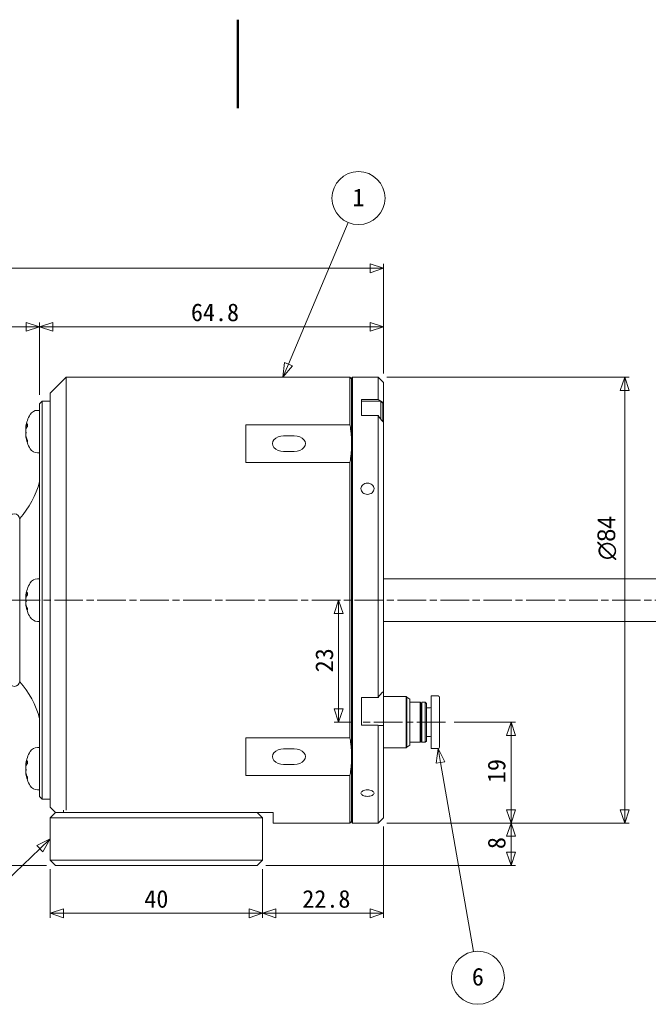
# Model space of a CAD drawing. Header units: millimetres. Extents: x 0 to 495, y 0 to 350.
# Tile 3 of 4: x 206 to 325, y 164 to 350. Entities that reach past the tile are written whole.
import ezdxf

# ---------------------------------------------------------------- set-up
doc = ezdxf.new("R2010")
doc.units = ezdxf.units.MM
doc.header["$LTSCALE"] = 1.666667
doc.linetypes.add('CHAIN', pattern=[0.3543, 0.2362, -0.0295, 0.0591, -0.0295])
doc.layers.get('0').update_dxf_attribs({"lineweight": 18})
for name, color, linetype, lineweight in [('中心線(ISO)', 7, 'CHAIN', 9), ('可見邊線(ISO)', 7, 'Continuous', 9), ('圖框_0', 7, 'Continuous', 50), ('標註(ISO)', 7, 'Continuous', 9), ('符號(ISO)', 7, 'Continuous', 9)]:
    doc.layers.add(name, color=color, linetype=linetype, lineweight=lineweight)
doc.dimstyles.new('標註', dxfattribs={"dimscale": 1.666667, "dimtxt": 2, "dimasz": 1.5, "dimexe": 0.5, "dimexo": 1, "dimgap": 0.5, "dimtad": 1, "dimdec": 3, "dimrnd": 1e-08, "dimdsep": 46, "dimtxsty": 'Standard', "dimblk": 'Filled-1', "dimcen": 0.09, "dimdle": 5, "dimclrd": 3, "dimclre": 3, "dimclrt": 3, "dimazin": 2, "dimtfac": 1, "dimtdec": 3, "dimtmove": 0, "dimatfit": 3, "dimldrblk": 'Filled-1', "dimfxl": 0, "dimtolj": 1, "dimlwd": 9, "dimlwe": 9, "dimarcsym": 0})

# ---------------------------------------------------------------- blocks, each defined once
blk = doc.blocks.new('Borders Default Border')
at = {"layer": '圖框_0', "flags": 128}
blk.add_lwpolyline([(148.5, 210), (148.5, 200)], dxfattribs=at)
blk = doc.blocks.new('Filled-1')
at = {"color": 0}
for p, q in [((0, 0), (-1, 0.333)), ((-1, 0.333), (-1, -0.333)), ((-1, 0), (0, 0)), ((-1, -0.333), (0, 0))]:
    blk.add_line(p, q, dxfattribs=at)
at = {"color": 0, "flags": 128}
blk.add_lwpolyline([(-1, -0.333), (0, 0)], dxfattribs=at)
at = {"color": 0}
blk.add_solid([(-1, -0.333), (0, 0), (-1, 0.333), (-1, -0.333)], dxfattribs=at)
blk = doc.blocks.new('*D36')
at = {"layer": 'Defpoints', "color": 0, "linetype": 'Continuous'}
for p in [(63.54, 240.64), (67.41, 240.64), (213.11, 190.64)]:
    blk.add_point(p, dxfattribs=at)
at = {"layer": '標註(ISO)', "color": 3, "linetype": 'Continuous', "lineweight": 9}
for p, q in [((65.74, 240.64), (62.71, 240.64)), ((63.54, 193.14), (63.54, 238.14)), ((211.44, 190.64), (62.71, 190.64))]:
    blk.add_line(p, q, dxfattribs=at)
at = {"layer": '標註(ISO)', "color": 3, "linetype": 'Continuous', "lineweight": 9, "xscale": 2.5, "yscale": 2.5, "zscale": 2.5}
for p, rotation in [((63.54, 240.64), 90), ((63.54, 190.64), 270)]:
    blk.add_blockref('Filled-1', p, dxfattribs=dict(at, rotation=rotation))
at = {"layer": '標註(ISO)', "color": 3, "linetype": 'Continuous', "lineweight": 9, "insert": (60.82, 214.84), "char_height": 3.333, "attachment_point": 4, "rotation": 90}
blk.add_mtext('\\A1;50', dxfattribs=at)
blk = doc.blocks.new('*D37')
at = {"layer": 'Defpoints', "color": 0, "linetype": 'Continuous'}
for p in [(274.91, 303.17), (274.91, 281.64), (85.47, 244.82)]:
    blk.add_point(p, dxfattribs=at)
at = {"layer": '標註(ISO)', "color": 3, "linetype": 'Continuous', "lineweight": 9}
for p, q in [((85.47, 246.48), (85.47, 304)), ((87.97, 303.17), (272.41, 303.17)), ((274.91, 283.31), (274.91, 304))]:
    blk.add_line(p, q, dxfattribs=at)
at = {"layer": '標註(ISO)', "color": 3, "linetype": 'Continuous', "lineweight": 9, "xscale": 2.5, "yscale": 2.5, "zscale": 2.5, "rotation": 180}
blk.add_blockref('Filled-1', (85.47, 303.17), dxfattribs=at)
at = {"layer": '標註(ISO)', "color": 3, "linetype": 'Continuous', "lineweight": 9, "xscale": 2.5, "yscale": 2.5, "zscale": 2.5}
blk.add_blockref('Filled-1', (274.91, 303.17), dxfattribs=at)
at = {"layer": '標註(ISO)', "color": 3, "linetype": 'Continuous', "lineweight": 9, "insert": (175.91, 305.88), "char_height": 3.333, "attachment_point": 4}
blk.add_mtext('\\A1;189.4', dxfattribs=at)
blk = doc.blocks.new('*D38')
at = {"layer": 'Defpoints', "color": 0, "linetype": 'Continuous'}
for p in [(274.91, 199.64), (252.11, 191.64), (252.11, 181.64)]:
    blk.add_point(p, dxfattribs=at)
at = {"layer": '標註(ISO)', "color": 3, "linetype": 'Continuous', "lineweight": 9}
for p, q in [((274.91, 197.98), (274.91, 180.81)), ((252.11, 189.98), (252.11, 180.81)), ((272.41, 181.64), (254.61, 181.64))]:
    blk.add_line(p, q, dxfattribs=at)
at = {"layer": '標註(ISO)', "color": 3, "linetype": 'Continuous', "lineweight": 9, "xscale": 2.5, "yscale": 2.5, "zscale": 2.5, "rotation": 180}
blk.add_blockref('Filled-1', (252.11, 181.64), dxfattribs=at)
at = {"layer": '標註(ISO)', "color": 3, "linetype": 'Continuous', "lineweight": 9, "xscale": 2.5, "yscale": 2.5, "zscale": 2.5}
blk.add_blockref('Filled-1', (274.91, 181.64), dxfattribs=at)
at = {"layer": '標註(ISO)', "color": 3, "linetype": 'Continuous', "lineweight": 9, "insert": (259.63, 184.33), "char_height": 3.333, "attachment_point": 4}
blk.add_mtext('\\A1;22.8', dxfattribs=at)
blk = doc.blocks.new('*D39')
at = {"layer": 'Defpoints', "color": 0, "linetype": 'Continuous'}
for p in [(212.11, 191.64), (252.11, 191.64), (212.11, 181.64)]:
    blk.add_point(p, dxfattribs=at)
at = {"layer": '標註(ISO)', "color": 3, "linetype": 'Continuous', "lineweight": 9}
for p, q in [((212.11, 189.98), (212.11, 180.81)), ((252.11, 189.98), (252.11, 180.81)), ((249.61, 181.64), (214.61, 181.64))]:
    blk.add_line(p, q, dxfattribs=at)
at = {"layer": '標註(ISO)', "color": 3, "linetype": 'Continuous', "lineweight": 9, "xscale": 2.5, "yscale": 2.5, "zscale": 2.5, "rotation": 180}
blk.add_blockref('Filled-1', (212.11, 181.64), dxfattribs=at)
at = {"layer": '標註(ISO)', "color": 3, "linetype": 'Continuous', "lineweight": 9, "xscale": 2.5, "yscale": 2.5, "zscale": 2.5}
blk.add_blockref('Filled-1', (252.11, 181.64), dxfattribs=at)
at = {"layer": '標註(ISO)', "color": 3, "linetype": 'Continuous', "lineweight": 9, "insert": (229.86, 184.33), "char_height": 3.333, "attachment_point": 4}
blk.add_mtext('\\A1;40', dxfattribs=at)
blk = doc.blocks.new('*D40')
at = {"layer": 'Defpoints', "color": 0, "linetype": 'Continuous'}
for p in [(210.11, 292.13), (274.91, 281.64), (210.11, 277.64)]:
    blk.add_point(p, dxfattribs=at)
at = {"layer": '標註(ISO)', "color": 3, "linetype": 'Continuous', "lineweight": 9}
for p, q in [((210.11, 279.31), (210.11, 292.96)), ((272.41, 292.13), (212.61, 292.13)), ((274.91, 283.31), (274.91, 292.96))]:
    blk.add_line(p, q, dxfattribs=at)
at = {"layer": '標註(ISO)', "color": 3, "linetype": 'Continuous', "lineweight": 9, "xscale": 2.5, "yscale": 2.5, "zscale": 2.5, "rotation": 180}
blk.add_blockref('Filled-1', (210.11, 292.13), dxfattribs=at)
at = {"layer": '標註(ISO)', "color": 3, "linetype": 'Continuous', "lineweight": 9, "xscale": 2.5, "yscale": 2.5, "zscale": 2.5}
blk.add_blockref('Filled-1', (274.91, 292.13), dxfattribs=at)
at = {"layer": '標註(ISO)', "color": 3, "linetype": 'Continuous', "lineweight": 9, "insert": (238.64, 294.84), "char_height": 3.333, "attachment_point": 4}
blk.add_mtext('\\A1;64.8', dxfattribs=at)
blk = doc.blocks.new('*D41')
at = {"layer": 'Defpoints', "color": 0, "linetype": 'Continuous'}
for p in [(146.12, 292.13), (210.11, 277.64), (146.12, 252.94)]:
    blk.add_point(p, dxfattribs=at)
at = {"layer": '標註(ISO)', "color": 3, "linetype": 'Continuous', "lineweight": 9}
for p, q in [((146.12, 254.61), (146.12, 292.96)), ((207.61, 292.13), (148.62, 292.13)), ((210.11, 279.31), (210.11, 292.96))]:
    blk.add_line(p, q, dxfattribs=at)
at = {"layer": '標註(ISO)', "color": 3, "linetype": 'Continuous', "lineweight": 9, "xscale": 2.5, "yscale": 2.5, "zscale": 2.5, "rotation": 180}
blk.add_blockref('Filled-1', (146.12, 292.13), dxfattribs=at)
at = {"layer": '標註(ISO)', "color": 3, "linetype": 'Continuous', "lineweight": 9, "xscale": 2.5, "yscale": 2.5, "zscale": 2.5}
blk.add_blockref('Filled-1', (210.11, 292.13), dxfattribs=at)
at = {"layer": '標註(ISO)', "color": 3, "linetype": 'Continuous', "lineweight": 9, "insert": (175.94, 294.84), "char_height": 3.333, "attachment_point": 4}
blk.add_mtext('\\A1;64', dxfattribs=at)
blk = doc.blocks.new('*D43')
at = {"layer": 'Defpoints', "color": 0, "linetype": 'Continuous'}
for p in [(273.91, 198.64), (298.96, 198.64), (251.11, 190.64)]:
    blk.add_point(p, dxfattribs=at)
at = {"layer": '標註(ISO)', "color": 3, "linetype": 'Continuous', "lineweight": 9}
for p, q in [((275.58, 198.64), (299.8, 198.64)), ((298.96, 193.14), (298.96, 196.14)), ((252.78, 190.64), (299.8, 190.64))]:
    blk.add_line(p, q, dxfattribs=at)
at = {"layer": '標註(ISO)', "color": 3, "linetype": 'Continuous', "lineweight": 9, "xscale": 2.5, "yscale": 2.5, "zscale": 2.5}
for p, rotation in [((298.96, 198.64), 90), ((298.96, 190.64), 270)]:
    blk.add_blockref('Filled-1', p, dxfattribs=dict(at, rotation=rotation))
at = {"layer": '標註(ISO)', "color": 3, "linetype": 'Continuous', "lineweight": 9, "insert": (296.27, 193.74), "char_height": 3.333, "attachment_point": 4, "rotation": 90}
blk.add_mtext('\\A1;8', dxfattribs=at)
blk = doc.blocks.new('*D44')
at = {"layer": 'Defpoints', "color": 0, "linetype": 'Continuous'}
for p in [(266.48, 240.64), (266.48, 217.64), (270.83, 217.64)]:
    blk.add_point(p, dxfattribs=at)
at = {"layer": '標註(ISO)', "color": 3, "linetype": 'Continuous', "lineweight": 9}
for p, q in [((266.48, 238.14), (266.48, 220.14)), ((269.16, 217.64), (265.65, 217.64))]:
    blk.add_line(p, q, dxfattribs=at)
at = {"layer": '標註(ISO)', "color": 3, "linetype": 'Continuous', "lineweight": 9, "xscale": 2.5, "yscale": 2.5, "zscale": 2.5}
for p, rotation in [((266.48, 240.64), 90), ((266.48, 217.64), 270)]:
    blk.add_blockref('Filled-1', p, dxfattribs=dict(at, rotation=rotation))
at = {"layer": '標註(ISO)', "color": 3, "linetype": 'Continuous', "lineweight": 9, "insert": (263.79, 227.04), "char_height": 3.333, "attachment_point": 4, "rotation": 90}
blk.add_mtext('\\A1;23', dxfattribs=at)
blk = doc.blocks.new('*D45')
at = {"layer": 'Defpoints', "color": 0, "linetype": 'Continuous'}
for p in [(286.59, 217.64), (273.91, 198.64), (298.96, 198.64)]:
    blk.add_point(p, dxfattribs=at)
at = {"layer": '標註(ISO)', "color": 3, "linetype": 'Continuous', "lineweight": 9}
for p, q in [((288.26, 217.64), (299.8, 217.64)), ((298.96, 215.14), (298.96, 201.14)), ((275.58, 198.64), (299.8, 198.64))]:
    blk.add_line(p, q, dxfattribs=at)
at = {"layer": '標註(ISO)', "color": 3, "linetype": 'Continuous', "lineweight": 9, "xscale": 2.5, "yscale": 2.5, "zscale": 2.5}
for p, rotation in [((298.96, 217.64), 90), ((298.96, 198.64), 270)]:
    blk.add_blockref('Filled-1', p, dxfattribs=dict(at, rotation=rotation))
at = {"layer": '標註(ISO)', "color": 3, "linetype": 'Continuous', "lineweight": 9, "insert": (296.25, 206.17), "char_height": 3.333, "attachment_point": 4, "rotation": 90}
blk.add_mtext('\\A1;19', dxfattribs=at)
blk = doc.blocks.new('*D46')
at = {"layer": 'Defpoints', "color": 0, "linetype": 'Continuous'}
for p in [(273.91, 282.64), (273.91, 198.64), (320.38, 198.64)]:
    blk.add_point(p, dxfattribs=at)
at = {"layer": '標註(ISO)', "color": 3, "linetype": 'Continuous', "lineweight": 9}
for p, q in [((275.58, 282.64), (321.21, 282.64)), ((320.38, 280.14), (320.38, 201.14)), ((275.58, 198.64), (321.21, 198.64))]:
    blk.add_line(p, q, dxfattribs=at)
at = {"layer": '標註(ISO)', "color": 3, "linetype": 'Continuous', "lineweight": 9, "xscale": 2.5, "yscale": 2.5, "zscale": 2.5}
for p, rotation in [((320.38, 282.64), 90), ((320.38, 198.64), 270)]:
    blk.add_blockref('Filled-1', p, dxfattribs=dict(at, rotation=rotation))
at = {"layer": '標註(ISO)', "color": 3, "linetype": 'Continuous', "lineweight": 9, "insert": (317.04, 248.2), "char_height": 3.3333, "attachment_point": 4, "rotation": 90}
blk.add_mtext('\\A1;{\\fAIGDT|b0|i0;\\ln}\\f新細明體|b0|i0;84', dxfattribs=at)
blk = doc.blocks.new('Balloon1')
at = {"layer": '符號(ISO)', "color": 3, "linetype": 'Continuous', "lineweight": 9}
for p, q in [((154.21, 171.06), (160.97, 187.07)), ((153.75, 171.25), (153.59, 169.59)), ((154.21, 171.06), (153.59, 169.59)), ((153.59, 169.59), (154.67, 170.86)), ((154.67, 170.86), (153.75, 171.25))]:
    blk.add_line(p, q, dxfattribs=at)
at = {"layer": '符號(ISO)', "color": 3, "linetype": 'Continuous', "lineweight": 9, "flags": 128}
blk.add_lwpolyline([(153.75, 171.25), (153.59, 169.59)], dxfattribs=at)
at = {"layer": '符號(ISO)'}
blk.add_circle((162.13, 189.83), 3, dxfattribs=at)
at = {"layer": '符號(ISO)', "color": 3}
blk.add_solid([(153.75, 171.25), (153.59, 169.59), (154.67, 170.86), (153.75, 171.25)], dxfattribs=at)
at = {"layer": '符號(ISO)', "color": 3, "insert": (162.13, 189.91), "char_height": 2, "attachment_point": 5}
blk.add_mtext('1', dxfattribs=at)
blk = doc.blocks.new('Balloon4')
at = {"layer": '符號(ISO)', "color": 3, "linetype": 'Continuous', "lineweight": 9}
for p, q in [((127.27, 117.39), (125.76, 116.64)), ((126.11, 116.28), (127.27, 117.39)), ((126.45, 115.92), (127.27, 117.39)), ((126.11, 116.28), (114.19, 104.89)), ((125.76, 116.64), (126.45, 115.92))]:
    blk.add_line(p, q, dxfattribs=at)
at = {"layer": '符號(ISO)', "color": 3, "linetype": 'Continuous', "lineweight": 9, "flags": 128}
blk.add_lwpolyline([(126.45, 115.92), (127.27, 117.39)], dxfattribs=at)
at = {"layer": '符號(ISO)'}
blk.add_circle((112.03, 102.82), 3, dxfattribs=at)
at = {"layer": '符號(ISO)', "color": 3}
blk.add_solid([(126.45, 115.92), (127.27, 117.39), (125.76, 116.64), (126.45, 115.92)], dxfattribs=at)
at = {"layer": '符號(ISO)', "color": 3, "insert": (112.03, 102.91), "char_height": 2, "attachment_point": 5}
blk.add_mtext('4', dxfattribs=at)
blk = doc.blocks.new('Balloon6')
at = {"layer": '符號(ISO)', "color": 3, "linetype": 'Continuous', "lineweight": 9}
for p, q in [((171.13, 127.62), (170.91, 125.95)), ((171.4, 126.04), (171.13, 127.62)), ((171.89, 126.12), (171.13, 127.62)), ((170.91, 125.95), (171.89, 126.12)), ((171.4, 126.04), (175.12, 104.65))]:
    blk.add_line(p, q, dxfattribs=at)
at = {"layer": '符號(ISO)', "color": 3, "linetype": 'Continuous', "lineweight": 9, "flags": 128}
blk.add_lwpolyline([(171.89, 126.12), (171.13, 127.62)], dxfattribs=at)
at = {"layer": '符號(ISO)'}
blk.add_circle((175.63, 101.7), 3, dxfattribs=at)
at = {"layer": '符號(ISO)', "color": 3}
blk.add_solid([(171.89, 126.12), (171.13, 127.62), (170.91, 125.95), (171.89, 126.12)], dxfattribs=at)
at = {"layer": '符號(ISO)', "color": 3, "insert": (175.63, 101.8), "char_height": 2, "attachment_point": 5}
blk.add_mtext('6', dxfattribs=at)

msp = doc.modelspace()

# ---------------------------------------------------------------- linework, layer by layer
at = {"layer": '中心線(ISO)', "linetype": 'CHAIN', "ltscale": 13.688964}
for p, q in [((67.40966, 240.64223), (348.16511, 240.64223)), ((286.59206, 217.64223), (270.82683, 217.64223))]:
    msp.add_line(p, q, dxfattribs=at)
at = {"layer": '可見邊線(ISO)'}
for p, q in [((212.11016, 279.64223), (215.11016, 282.64223)), ((215.11016, 282.64223), (215.11016, 201.04425)), ((215.11016, 282.64223), (268.61016, 282.64223)), ((268.61016, 273.67189), (268.61016, 282.64223)), ((268.91016, 282.34223), (268.61016, 282.64223)), ((268.91016, 282.44223), (269.11016, 282.64223)), ((268.91016, 198.84223), (268.91016, 282.44223)), ((269.11016, 282.64223), (269.11016, 198.64223)), ((273.91016, 282.64223), (269.11016, 282.64223)), ((273.91016, 278.42364), (273.91016, 282.64223)), ((274.91016, 281.64223), (273.91016, 282.64223)), ((274.91016, 281.64223), (274.91016, 277.84279)), ((212.11016, 201.64223), (212.11016, 279.64223)), ((270.81016, 278.42364), (270.81016, 278.13373)), ((270.81016, 278.42364), (273.91016, 278.42364)), ((210.11016, 277.64223), (210.61016, 278.14223)), ((210.11016, 203.64223), (210.11016, 277.64223)), ((210.61016, 278.14223), (210.61016, 203.14223)), ((212.11016, 278.14223), (210.61016, 278.14223)), ((270.81016, 278.13373), (270.81016, 275.84417)), ((270.81016, 278.13373), (274.41016, 278.13373)), ((274.41016, 278.13373), (274.41016, 274.76272)), ((274.81016, 277.73373), (274.41016, 278.13373)), ((274.81016, 277.73373), (274.81016, 274.28434)), ((274.91016, 277.84279), (274.91016, 274.1703)), ((209.72556, 276.39217), (210.11016, 276.39223)), ((270.81016, 275.84417), (270.81016, 275.42079)), ((273.91016, 275.42079), (270.81016, 275.42079)), ((273.91016, 222.29652), (273.91016, 275.42079)), ((207.51356, 273.26958), (207.51887, 273.26912)), ((207.52003, 273.14942), (207.69634, 273.13399)), ((207.82873, 273.81039), (207.82873, 273.35821)), ((249.01016, 273.67189), (249.01016, 266.58528)), ((249.01016, 273.67189), (268.61016, 273.67189)), ((274.91016, 274.1703), (274.91016, 223.4051)), ((207.51356, 271.51488), (207.58091, 271.52078)), ((207.52003, 271.63505), (207.55286, 271.63792)), ((258.11016, 271.61351), (256.11016, 271.61351)), ((207.82873, 270.81102), (207.82873, 270.50964)), ((209.72556, 268.3923), (210.11016, 268.39223)), ((256.11016, 268.64366), (258.11016, 268.64366)), ((268.61016, 266.58528), (249.01016, 266.58528)), ((268.61016, 214.69918), (268.61016, 266.58528)), ((206.37165, 225.26723), (206.37165, 256.01723)), ((206.37165, 225.26723), (206.37165, 256.01723)), ((209.72556, 244.64217), (210.11016, 244.64223)), ((274.91016, 244.64223), (336.47165, 244.64223)), ((207.51356, 241.51958), (207.51887, 241.51912)), ((207.52003, 241.39942), (207.69634, 241.38399)), ((207.82873, 242.06039), (207.82873, 241.60821)), ((207.51356, 239.76488), (207.58091, 239.77078)), ((207.52003, 239.88505), (207.55286, 239.88792)), ((207.82873, 239.06102), (207.82873, 238.75964)), ((209.72556, 236.6423), (210.11016, 236.64223)), ((274.91016, 236.64223), (336.47165, 236.64223)), ((274.91016, 223.4051), (274.91016, 217.04417)), ((270.81016, 222.29652), (270.81016, 217.09543)), ((270.81016, 222.29652), (273.91016, 222.29652)), ((279.22149, 222.49223), (274.91016, 222.49223)), ((279.22149, 222.49223), (279.22149, 212.79223)), ((279.31016, 222.33864), (279.22149, 222.49223)), ((279.31016, 222.33864), (279.31016, 212.94582)), ((279.91016, 221.99223), (279.31016, 222.33864)), ((279.91016, 221.99223), (279.91016, 213.29223)), ((281.86016, 221.39223), (279.91016, 221.39223)), ((281.86016, 213.89223), (281.86016, 221.39223)), ((282.01016, 221.19223), (281.86016, 221.39223)), ((282.01016, 221.19223), (282.16016, 221.39223)), ((282.01016, 214.09223), (282.01016, 221.19223)), ((282.16016, 213.89223), (282.16016, 221.39223)), ((282.81016, 221.39223), (282.16016, 221.39223)), ((282.81016, 221.39223), (282.81016, 213.89223)), ((283.01016, 221.19223), (282.81016, 221.39223)), ((283.01016, 214.09223), (283.01016, 221.19223)), ((283.91016, 212.69223), (283.91016, 222.59223)), ((283.91016, 222.59223), (285.21016, 222.59223)), ((285.51016, 212.99223), (285.51016, 222.29223)), ((283.01016, 220.34223), (283.71016, 220.34223)), ((273.91016, 217.09543), (270.81016, 217.09543)), ((273.91016, 198.64223), (273.91016, 217.09543)), ((274.91016, 217.04417), (274.91016, 199.64223)), ((249.01016, 214.69918), (249.01016, 207.61258)), ((249.01016, 214.69918), (268.61016, 214.69918)), ((281.86016, 213.89223), (279.91016, 213.89223)), ((282.01016, 214.09223), (281.86016, 213.89223)), ((282.01016, 214.09223), (282.16016, 213.89223)), ((282.81016, 213.89223), (282.16016, 213.89223)), ((283.01016, 214.09223), (282.81016, 213.89223)), ((283.01016, 214.94223), (283.71016, 214.94223)), ((209.72556, 212.89217), (210.11016, 212.89223)), ((258.11016, 212.6408), (256.11016, 212.6408)), ((279.22149, 212.79223), (274.91016, 212.79223)), ((279.31016, 212.94582), (279.22149, 212.79223)), ((279.91016, 213.29223), (279.31016, 212.94582)), ((283.91016, 212.69223), (285.21016, 212.69223)), ((207.51356, 209.76958), (207.51887, 209.76912)), ((207.52003, 209.64942), (207.69634, 209.63399)), ((207.82873, 210.31039), (207.82873, 209.85821)), ((256.11016, 209.67096), (258.11016, 209.67096)), ((207.51356, 208.01488), (207.58091, 208.02078)), ((207.52003, 208.13505), (207.55286, 208.13792)), ((207.82873, 207.31102), (207.82873, 207.00964)), ((268.61016, 207.61258), (249.01016, 207.61258)), ((268.61016, 198.64223), (268.61016, 207.61258)), ((209.72556, 204.8923), (210.11016, 204.89223)), ((210.11016, 203.64223), (210.61016, 203.14223)), ((212.11016, 203.14223), (210.61016, 203.14223)), ((212.11016, 201.64223), (213.11016, 200.64223)), ((213.11016, 200.64223), (212.11016, 199.64223)), ((213.11016, 200.64223), (217.11016, 200.64223)), ((214.61016, 200.64223), (214.61016, 201.06951)), ((247.11016, 200.64223), (217.11016, 200.64223)), ((247.11016, 200.64223), (251.11016, 200.64223)), ((251.11016, 200.64223), (252.11016, 199.64223)), ((251.11016, 200.64223), (254.11016, 200.64223)), ((254.11016, 198.64223), (254.11016, 200.64223)), ((217.11016, 199.64223), (212.11016, 199.64223)), ((212.11016, 199.64223), (212.11016, 191.64223)), ((217.11016, 199.64223), (247.11016, 199.64223)), ((252.11016, 199.64223), (247.11016, 199.64223)), ((252.11016, 191.64223), (252.11016, 199.64223)), ((254.11016, 198.64223), (268.61016, 198.64223)), ((268.91016, 198.94223), (268.61016, 198.64223)), ((268.91016, 198.84223), (269.11016, 198.64223)), ((273.91016, 198.64223), (269.11016, 198.64223)), ((274.91016, 199.64223), (273.91016, 198.64223)), ((213.11016, 190.64223), (212.11016, 191.64223)), ((212.11016, 191.64223), (217.11016, 191.64223)), ((247.11016, 191.64223), (217.11016, 191.64223)), ((247.11016, 191.64223), (252.11016, 191.64223)), ((252.11016, 191.64223), (251.11016, 190.64223)), ((217.11016, 190.64223), (213.11016, 190.64223)), ((217.11016, 190.64223), (247.11016, 190.64223)), ((251.11016, 190.64223), (247.11016, 190.64223))]:
    msp.add_line(p, q, dxfattribs=at)
for centre, radius, start, end in [((213.65016, 272.39223), 6.2, 148.5519983, 171.6885151), ((209.72584, 274.79217), 1.6, 90.01, 148.5519983), ((213.65016, 272.39223), 6.2, 188.3114849, 211.4480017), ((209.72584, 269.9923), 1.6, 211.4480017, 269.99), ((193.6192, 267.37871), 17.07947, 318.3013546, 344.9155293), ((205.37165, 255.89223), 1, 0, 180), ((213.65016, 240.64223), 6.2, 148.5519983, 171.6885151), ((209.72584, 243.04217), 1.6, 90.01, 148.5519983), ((213.65016, 240.64223), 6.2, 188.3114849, 211.4480017), ((209.72584, 238.2423), 1.6, 211.4480017, 269.99), ((205.37165, 225.39223), 1, 180, 0), ((193.6192, 213.90575), 17.07947, 15.0844707, 41.6986454), ((285.21016, 222.29223), 0.3, 0, 90), ((283.71016, 220.54223), 0.2, 270, 0), ((283.71016, 214.74223), 0.2, 0, 90), ((213.65016, 208.89223), 6.2, 148.5519983, 171.6885151), ((209.72584, 211.29217), 1.6, 90.01, 148.5519983), ((285.21016, 212.99223), 0.3, 270, 0), ((213.65016, 208.89223), 6.2, 188.3114849, 211.4480017), ((209.72584, 206.4923), 1.6, 211.4480017, 269.99)]:
    msp.add_arc(centre, radius, start, end, dxfattribs=at)
for centre, major_axis, ratio, start_param, end_param in [((213.48357, 272.17121), (-4.89146, 3.68689), 0.95748134, 0.367627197, 0.464992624), ((213.48357, 272.51361), (-3.60705, -4.95064), 0.97664675, 5.095831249, 5.193196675), ((206.62738, 273.57477), (-1.4606, 0.06161), 0.148584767, 2.241900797, 2.244623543), ((213.62173, 272.13366), (-6.15433, 0.67665), 0.603339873, 5.995242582, 6.172618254), ((213.62173, 272.66836), (-6.15886, -0.6341), 0.525165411, 5.874987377, 6.052363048), ((213.62173, 272.58904), (-6.12781, -0.8852), 0.792707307, 5.989779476, 5.992365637), ((213.48357, 271.47364), (-6.02701, 1.09305), 0.230381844, 0.201901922, 0.299267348), ((206.62738, 271.98221), (1.46062, 0.25551), 0.019084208, 0.843803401, 0.90262096), ((213.48357, 273.32921), (-6.03074, -1.07227), 0.1265205, 0.137652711, 0.235018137), ((213.62173, 272.19543), (-6.12781, 0.8852), 0.792707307, 0.29081967, 0.468195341), ((213.62173, 272.56354), (-6.10787, -1.01365), 0.84652535, 0.037230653, 0.214606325), ((256.11016, 270.12859), (-2.1, 0), 0.707106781, 4.71238898, 7.853981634), ((258.11016, 270.12859), (2.1, 0), 0.707106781, 4.71238898, 7.853981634), ((213.48357, 240.42121), (-4.89146, 3.68689), 0.95748134, 0.367627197, 0.464992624), ((213.48357, 240.76361), (-3.60705, -4.95064), 0.97664675, 5.095831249, 5.193196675), ((206.62738, 241.82477), (-1.4606, 0.06161), 0.148584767, 2.241900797, 2.244623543), ((213.62173, 240.38366), (-6.15433, 0.67665), 0.603339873, 5.995242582, 6.172618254), ((213.62173, 240.91836), (-6.15886, -0.6341), 0.525165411, 5.874987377, 6.052363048), ((213.62173, 240.83904), (-6.12781, -0.8852), 0.792707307, 5.989779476, 5.992365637), ((213.48357, 239.72364), (-6.02701, 1.09305), 0.230381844, 0.201901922, 0.299267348), ((206.62738, 240.23221), (1.46062, 0.25551), 0.019084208, 0.843803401, 0.90262096), ((213.48357, 241.57921), (-6.03074, -1.07227), 0.1265205, 0.137652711, 0.235018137), ((213.62173, 240.44543), (-6.12781, 0.8852), 0.792707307, 0.29081967, 0.468195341), ((213.62173, 240.81354), (-6.10787, -1.01365), 0.84652535, 0.037230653, 0.214606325), ((256.11016, 211.15588), (-2.1, 0), 0.707106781, 4.71238898, 7.853981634), ((258.11016, 211.15588), (2.1, 0), 0.707106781, 4.71238898, 7.853981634), ((213.48357, 208.67121), (-4.89146, 3.68689), 0.95748134, 0.367627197, 0.464992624), ((213.48357, 209.01361), (-3.60705, -4.95064), 0.97664675, 5.095831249, 5.193196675), ((206.62738, 210.07477), (-1.4606, 0.06161), 0.148584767, 2.241900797, 2.244623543), ((213.62173, 208.63366), (-6.15433, 0.67665), 0.603339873, 5.995242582, 6.172618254), ((213.62173, 209.16836), (-6.15886, -0.6341), 0.525165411, 5.874987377, 6.052363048), ((213.62173, 209.08904), (-6.12781, -0.8852), 0.792707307, 5.989779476, 5.992365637), ((213.48357, 207.97364), (-6.02701, 1.09305), 0.230381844, 0.201901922, 0.299267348), ((206.62738, 208.48221), (1.46062, 0.25551), 0.019084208, 0.843803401, 0.90262096), ((213.48357, 209.82921), (-6.03074, -1.07227), 0.1265205, 0.137652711, 0.235018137), ((213.62173, 208.69543), (-6.12781, 0.8852), 0.792707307, 0.29081967, 0.468195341), ((213.62173, 209.06354), (-6.10787, -1.01365), 0.84652535, 0.037230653, 0.214606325)]:
    msp.add_ellipse(centre, major_axis=major_axis, ratio=ratio, start_param=start_param, end_param=end_param, dxfattribs=at)
for points in [[(274.91016, 277.84279), (274.54757, 278.08906), (274.20718, 278.28824), (273.91016, 278.42364)], [(273.91016, 275.42079), (274.20717, 275.00571), (274.54756, 274.58008), (274.91016, 274.1703)], [(207.82873, 273.81039), (207.82873, 273.81904), (207.83173, 273.82886), (207.83671, 273.83691)], [(207.83671, 270.47202), (207.83173, 270.48357), (207.82873, 270.49751), (207.82873, 270.50964)], [(207.82873, 242.06039), (207.82873, 242.06904), (207.83173, 242.07886), (207.83671, 242.08691)], [(207.83671, 238.72202), (207.83173, 238.73357), (207.82873, 238.74751), (207.82873, 238.75964)], [(274.91016, 223.4051), (274.54757, 223.07414), (274.20718, 222.69765), (273.91016, 222.29652)], [(273.91016, 217.09543), (274.20717, 217.01213), (274.54756, 216.99637), (274.91016, 217.04417)], [(207.82873, 210.31039), (207.82873, 210.31904), (207.83173, 210.32886), (207.83671, 210.33691)], [(207.83671, 206.97202), (207.83173, 206.98357), (207.82873, 206.99751), (207.82873, 207.00964)]]:
    msp.add_open_spline(points, degree=3, dxfattribs=at)
for points, knots in [([(207.52849, 272.26605), (207.52584, 272.28111), (207.52353, 272.29735), (207.51761, 272.34878), (207.51476, 272.39046), (207.51272, 272.47767), (207.51352, 272.5232), (207.51798, 272.60607), (207.52198, 272.64889), (207.53288, 272.72438), (207.53978, 272.75705), (207.54799, 272.78468), (207.549, 272.78791), (207.55003, 272.79105)], [0.01973362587, 0.01973362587, 0.01973362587, 0.01973362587, 0.02581453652, 0.02581453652, 0.03840165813, 0.03840165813, 0.05098877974, 0.05098877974, 0.06369453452, 0.06369453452, 0.0764002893, 0.0764002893, 0.07813930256, 0.07813930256, 0.07813930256, 0.07813930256]), ([(207.55003, 273.21589), (207.54254, 273.19093), (207.5353, 273.17084), (207.52365, 273.14877), (207.51924, 273.14681), (207.51403, 273.15882), (207.51283, 273.17332), (207.51409, 273.21825), (207.51656, 273.24867), (207.52242, 273.30148), (207.5252, 273.32364), (207.52849, 273.34737)], [0, 0, 0, 0, 0.01281993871, 0.01281993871, 0.02563987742, 0.02563987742, 0.03824110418, 0.03824110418, 0.05084233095, 0.05084233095, 0.05834475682, 0.05834475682, 0.05834475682, 0.05834475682]), ([(207.55003, 273.13386), (207.54254, 273.09999), (207.5353, 273.05878), (207.52365, 272.97147), (207.51924, 272.92537), (207.51403, 272.84165), (207.51283, 272.79844), (207.51409, 272.72136), (207.51656, 272.68749), (207.52093, 272.65703), (207.52169, 272.65233), (207.52251, 272.64784)], [0, 0, 0, 0, 0.01281993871, 0.01281993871, 0.02563987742, 0.02563987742, 0.03824110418, 0.03824110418, 0.05084233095, 0.05084233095, 0.05323524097, 0.05323524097, 0.05323524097, 0.05323524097]), ([(207.52849, 273.36649), (207.52584, 273.3518), (207.52353, 273.3387), (207.51761, 273.30418), (207.51476, 273.28602), (207.5132, 273.27204), (207.51317, 273.26971), (207.51358, 273.26967)], [0.01973362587, 0.01973362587, 0.01973362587, 0.01973362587, 0.02581453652, 0.02581453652, 0.03840165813, 0.03840165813, 0.0450254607, 0.0450254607, 0.0450254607, 0.0450254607]), ([(207.51529, 272.39221), (207.5146, 272.37859), (207.51407, 272.3646), (207.51272, 272.30679), (207.51352, 272.26126), (207.51724, 272.19215), (207.51953, 272.16373), (207.52252, 272.13667)], [0.03430276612, 0.03430276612, 0.03430276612, 0.03430276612, 0.03840165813, 0.03840165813, 0.05098877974, 0.05098877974, 0.05949814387, 0.05949814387, 0.05949814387, 0.05949814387]), ([(207.51529, 271.49593), (207.5146, 271.50069), (207.51407, 271.50462), (207.51272, 271.51676), (207.51352, 271.51692), (207.51798, 271.50203), (207.52198, 271.48584), (207.53288, 271.438), (207.53978, 271.40635), (207.54799, 271.36778), (207.549, 271.36301), (207.55003, 271.35813)], [0.03430276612, 0.03430276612, 0.03430276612, 0.03430276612, 0.03840165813, 0.03840165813, 0.05098877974, 0.05098877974, 0.06369453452, 0.06369453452, 0.0764002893, 0.0764002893, 0.07813930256, 0.07813930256, 0.07813930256, 0.07813930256]), ([(207.55003, 271.65061), (207.54254, 271.68448), (207.5353, 271.72569), (207.52365, 271.813), (207.51924, 271.8591), (207.51403, 271.94282), (207.51283, 271.98602), (207.51409, 272.0631), (207.51656, 272.09698), (207.52242, 272.13782), (207.5252, 272.15143), (207.52849, 272.16239)], [0, 0, 0, 0, 0.01281993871, 0.01281993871, 0.02563987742, 0.02563987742, 0.03824110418, 0.03824110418, 0.05084233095, 0.05084233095, 0.05834475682, 0.05834475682, 0.05834475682, 0.05834475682]), ([(207.52004, 271.63497), (207.51869, 271.63487), (207.51754, 271.63374), (207.51403, 271.62564), (207.51283, 271.61114), (207.51401, 271.56911), (207.51595, 271.5435), (207.51888, 271.51534)], [0.02111872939, 0.02111872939, 0.02111872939, 0.02111872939, 0.02563987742, 0.02563987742, 0.03824110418, 0.03824110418, 0.04921968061, 0.04921968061, 0.04921968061, 0.04921968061]), ([(270.68066, 261.64223), (270.68066, 261.77594), (270.71152, 261.91808), (270.837, 262.17872), (270.93162, 262.29724), (271.14993, 262.48405), (271.28818, 262.56479), (271.5911, 262.67176), (271.75577, 262.69801), (271.91016, 262.69801), (272.06455, 262.69801), (272.22922, 262.67176), (272.53214, 262.56479), (272.67039, 262.48405), (272.88871, 262.29724), (272.98333, 262.17872), (273.10881, 261.91808), (273.13966, 261.77594), (273.13966, 261.64223)], [0.5557976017, 0.5557976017, 0.5557976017, 0.5557976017, 0.6021140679, 0.6021140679, 0.6484305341, 0.6484305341, 0.6947470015, 0.6947470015, 0.7410634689, 0.7410634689, 0.7410634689, 0.7873799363, 0.7873799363, 0.8336964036, 0.8336964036, 0.8800128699, 0.8800128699, 0.9263293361, 0.9263293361, 0.9263293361, 0.9263293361]), ([(273.13966, 261.64223), (273.13966, 261.50853), (273.10881, 261.36545), (272.98333, 261.10141), (272.88871, 260.98048), (272.67039, 260.78916), (272.53214, 260.70601), (272.22922, 260.59565), (272.06455, 260.56845), (271.75577, 260.56845), (271.5911, 260.59565), (271.28818, 260.70601), (271.14993, 260.78916), (270.93162, 260.98048), (270.837, 261.10141), (270.71152, 261.36545), (270.68066, 261.50853), (270.68066, 261.64223)], [0.1852658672, 0.1852658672, 0.1852658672, 0.1852658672, 0.2315823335, 0.2315823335, 0.2778987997, 0.2778987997, 0.3242152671, 0.3242152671, 0.3705317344, 0.3705317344, 0.4168482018, 0.4168482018, 0.4631646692, 0.4631646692, 0.5094811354, 0.5094811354, 0.5557976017, 0.5557976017, 0.5557976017, 0.5557976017]), ([(207.55003, 241.46589), (207.54254, 241.44093), (207.5353, 241.42084), (207.52365, 241.39877), (207.51924, 241.39681), (207.51403, 241.40882), (207.51283, 241.42332), (207.51409, 241.46825), (207.51656, 241.49867), (207.52242, 241.55148), (207.5252, 241.57364), (207.52849, 241.59737)], [0, 0, 0, 0, 0.01281993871, 0.01281993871, 0.02563987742, 0.02563987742, 0.03824110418, 0.03824110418, 0.05084233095, 0.05084233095, 0.05834475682, 0.05834475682, 0.05834475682, 0.05834475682]), ([(207.55003, 241.38386), (207.54254, 241.34999), (207.5353, 241.30878), (207.52365, 241.22147), (207.51924, 241.17537), (207.51403, 241.09165), (207.51283, 241.04844), (207.51409, 240.97136), (207.51656, 240.93749), (207.52093, 240.90703), (207.52169, 240.90233), (207.52251, 240.89784)], [0, 0, 0, 0, 0.01281993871, 0.01281993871, 0.02563987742, 0.02563987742, 0.03824110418, 0.03824110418, 0.05084233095, 0.05084233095, 0.05323524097, 0.05323524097, 0.05323524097, 0.05323524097]), ([(207.52849, 241.61649), (207.52584, 241.6018), (207.52353, 241.5887), (207.51761, 241.55418), (207.51476, 241.53602), (207.5132, 241.52204), (207.51317, 241.51971), (207.51358, 241.51967)], [0.01973362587, 0.01973362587, 0.01973362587, 0.01973362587, 0.02581453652, 0.02581453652, 0.03840165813, 0.03840165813, 0.0450254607, 0.0450254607, 0.0450254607, 0.0450254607]), ([(207.52849, 240.51605), (207.52584, 240.53111), (207.52353, 240.54735), (207.51761, 240.59878), (207.51476, 240.64046), (207.51272, 240.72767), (207.51352, 240.7732), (207.51798, 240.85607), (207.52198, 240.89889), (207.53288, 240.97438), (207.53978, 241.00705), (207.54799, 241.03468), (207.549, 241.03791), (207.55003, 241.04105)], [0.01973362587, 0.01973362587, 0.01973362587, 0.01973362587, 0.02581453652, 0.02581453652, 0.03840165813, 0.03840165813, 0.05098877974, 0.05098877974, 0.06369453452, 0.06369453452, 0.0764002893, 0.0764002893, 0.07813930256, 0.07813930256, 0.07813930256, 0.07813930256]), ([(207.51529, 240.64221), (207.5146, 240.62859), (207.51407, 240.6146), (207.51272, 240.55679), (207.51352, 240.51126), (207.51724, 240.44215), (207.51953, 240.41373), (207.52252, 240.38667)], [0.03430276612, 0.03430276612, 0.03430276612, 0.03430276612, 0.03840165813, 0.03840165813, 0.05098877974, 0.05098877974, 0.05949814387, 0.05949814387, 0.05949814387, 0.05949814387]), ([(207.51529, 239.74593), (207.5146, 239.75069), (207.51407, 239.75462), (207.51272, 239.76676), (207.51352, 239.76692), (207.51798, 239.75203), (207.52198, 239.73584), (207.53288, 239.688), (207.53978, 239.65635), (207.54799, 239.61778), (207.549, 239.61301), (207.55003, 239.60813)], [0.03430276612, 0.03430276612, 0.03430276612, 0.03430276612, 0.03840165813, 0.03840165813, 0.05098877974, 0.05098877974, 0.06369453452, 0.06369453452, 0.0764002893, 0.0764002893, 0.07813930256, 0.07813930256, 0.07813930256, 0.07813930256]), ([(207.55003, 239.90061), (207.54254, 239.93448), (207.5353, 239.97569), (207.52365, 240.063), (207.51924, 240.1091), (207.51403, 240.19282), (207.51283, 240.23602), (207.51409, 240.3131), (207.51656, 240.34698), (207.52242, 240.38782), (207.5252, 240.40143), (207.52849, 240.41239)], [0, 0, 0, 0, 0.01281993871, 0.01281993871, 0.02563987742, 0.02563987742, 0.03824110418, 0.03824110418, 0.05084233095, 0.05084233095, 0.05834475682, 0.05834475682, 0.05834475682, 0.05834475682]), ([(207.52004, 239.88497), (207.51869, 239.88487), (207.51754, 239.88374), (207.51403, 239.87564), (207.51283, 239.86114), (207.51401, 239.81911), (207.51595, 239.7935), (207.51888, 239.76534)], [0.02111872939, 0.02111872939, 0.02111872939, 0.02111872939, 0.02563987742, 0.02563987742, 0.03824110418, 0.03824110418, 0.04921968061, 0.04921968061, 0.04921968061, 0.04921968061]), ([(207.55003, 209.71589), (207.54254, 209.69093), (207.5353, 209.67084), (207.52365, 209.64877), (207.51924, 209.64681), (207.51403, 209.65882), (207.51283, 209.67332), (207.51409, 209.71825), (207.51656, 209.74867), (207.52242, 209.80148), (207.5252, 209.82364), (207.52849, 209.84737)], [0, 0, 0, 0, 0.01281993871, 0.01281993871, 0.02563987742, 0.02563987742, 0.03824110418, 0.03824110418, 0.05084233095, 0.05084233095, 0.05834475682, 0.05834475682, 0.05834475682, 0.05834475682]), ([(207.55003, 209.63386), (207.54254, 209.59999), (207.5353, 209.55878), (207.52365, 209.47147), (207.51924, 209.42537), (207.51403, 209.34165), (207.51283, 209.29844), (207.51409, 209.22136), (207.51656, 209.18749), (207.52093, 209.15703), (207.52169, 209.15233), (207.52251, 209.14784)], [0, 0, 0, 0, 0.01281993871, 0.01281993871, 0.02563987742, 0.02563987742, 0.03824110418, 0.03824110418, 0.05084233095, 0.05084233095, 0.05323524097, 0.05323524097, 0.05323524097, 0.05323524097]), ([(207.52849, 209.86649), (207.52584, 209.8518), (207.52353, 209.8387), (207.51761, 209.80418), (207.51476, 209.78602), (207.5132, 209.77204), (207.51317, 209.76971), (207.51358, 209.76967)], [0.01973362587, 0.01973362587, 0.01973362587, 0.01973362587, 0.02581453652, 0.02581453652, 0.03840165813, 0.03840165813, 0.0450254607, 0.0450254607, 0.0450254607, 0.0450254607]), ([(207.52849, 208.76605), (207.52584, 208.78111), (207.52353, 208.79735), (207.51761, 208.84878), (207.51476, 208.89046), (207.51272, 208.97767), (207.51352, 209.0232), (207.51798, 209.10607), (207.52198, 209.14889), (207.53288, 209.22438), (207.53978, 209.25705), (207.54799, 209.28468), (207.549, 209.28791), (207.55003, 209.29105)], [0.01973362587, 0.01973362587, 0.01973362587, 0.01973362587, 0.02581453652, 0.02581453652, 0.03840165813, 0.03840165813, 0.05098877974, 0.05098877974, 0.06369453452, 0.06369453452, 0.0764002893, 0.0764002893, 0.07813930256, 0.07813930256, 0.07813930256, 0.07813930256]), ([(207.51529, 208.89221), (207.5146, 208.87859), (207.51407, 208.8646), (207.51272, 208.80679), (207.51352, 208.76126), (207.51724, 208.69215), (207.51953, 208.66373), (207.52252, 208.63667)], [0.03430276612, 0.03430276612, 0.03430276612, 0.03430276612, 0.03840165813, 0.03840165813, 0.05098877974, 0.05098877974, 0.05949814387, 0.05949814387, 0.05949814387, 0.05949814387]), ([(207.51529, 207.99593), (207.5146, 208.00069), (207.51407, 208.00462), (207.51272, 208.01676), (207.51352, 208.01692), (207.51798, 208.00203), (207.52198, 207.98584), (207.53288, 207.938), (207.53978, 207.90635), (207.54799, 207.86778), (207.549, 207.86301), (207.55003, 207.85813)], [0.03430276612, 0.03430276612, 0.03430276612, 0.03430276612, 0.03840165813, 0.03840165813, 0.05098877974, 0.05098877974, 0.06369453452, 0.06369453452, 0.0764002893, 0.0764002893, 0.07813930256, 0.07813930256, 0.07813930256, 0.07813930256]), ([(207.55003, 208.15061), (207.54254, 208.18448), (207.5353, 208.22569), (207.52365, 208.313), (207.51924, 208.3591), (207.51403, 208.44282), (207.51283, 208.48602), (207.51409, 208.5631), (207.51656, 208.59698), (207.52242, 208.63782), (207.5252, 208.65143), (207.52849, 208.66239)], [0, 0, 0, 0, 0.01281993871, 0.01281993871, 0.02563987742, 0.02563987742, 0.03824110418, 0.03824110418, 0.05084233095, 0.05084233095, 0.05834475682, 0.05834475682, 0.05834475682, 0.05834475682]), ([(207.52004, 208.13497), (207.51869, 208.13487), (207.51754, 208.13374), (207.51403, 208.12564), (207.51283, 208.11114), (207.51401, 208.06911), (207.51595, 208.0435), (207.51888, 208.01534)], [0.02111872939, 0.02111872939, 0.02111872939, 0.02111872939, 0.02563987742, 0.02563987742, 0.03824110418, 0.03824110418, 0.04921968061, 0.04921968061, 0.04921968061, 0.04921968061]), ([(270.68066, 204.26917), (270.68066, 204.34636), (270.71152, 204.42951), (270.837, 204.58391), (270.93162, 204.65512), (271.14993, 204.76819), (271.28818, 204.81758), (271.5911, 204.88326), (271.75577, 204.8995), (271.91016, 204.8995), (272.06455, 204.8995), (272.22922, 204.88326), (272.53214, 204.81758), (272.67039, 204.76819), (272.88871, 204.65512), (272.98333, 204.58391), (273.10881, 204.42951), (273.13966, 204.34636), (273.13966, 204.26917)], [0.5557976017, 0.5557976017, 0.5557976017, 0.5557976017, 0.6021140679, 0.6021140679, 0.6484305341, 0.6484305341, 0.6947470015, 0.6947470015, 0.7410634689, 0.7410634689, 0.7410634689, 0.7873799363, 0.7873799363, 0.8336964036, 0.8336964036, 0.8800128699, 0.8800128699, 0.9263293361, 0.9263293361, 0.9263293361, 0.9263293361]), ([(273.13966, 204.26917), (273.13966, 204.19197), (273.10881, 204.11045), (272.98333, 203.96193), (272.88871, 203.89489), (272.67039, 203.78964), (272.53214, 203.74442), (272.22922, 203.68462), (272.06455, 203.67), (271.75577, 203.67), (271.5911, 203.68462), (271.28818, 203.74442), (271.14993, 203.78964), (270.93162, 203.89489), (270.837, 203.96193), (270.71152, 204.11045), (270.68066, 204.19197), (270.68066, 204.26917)], [0.1852658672, 0.1852658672, 0.1852658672, 0.1852658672, 0.2315823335, 0.2315823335, 0.2778987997, 0.2778987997, 0.3242152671, 0.3242152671, 0.3705317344, 0.3705317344, 0.4168482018, 0.4168482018, 0.4631646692, 0.4631646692, 0.5094811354, 0.5094811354, 0.5557976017, 0.5557976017, 0.5557976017, 0.5557976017])]:
    msp.add_open_spline(points, degree=3, knots=knots, dxfattribs=at)
for points in [[(268.61016, 273.67189), (269.20802, 270.12859), (268.61016, 266.58528)], [(268.61016, 214.69918), (269.20802, 211.15588), (268.61016, 207.61258)]]:
    msp.add_rational_spline(points, [1.23416965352, 1.2430485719, 1.23416965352], degree=2, dxfattribs=at)

# ---------------------------------------------------------------- block references
at = {"xscale": 1.666666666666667, "yscale": 1.666666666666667, "zscale": 1.666666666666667}
msp.add_blockref('Borders Default Border', (0, 0), dxfattribs=at)
at = {"layer": '符號(ISO)', "xscale": 1.666666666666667, "yscale": 1.666666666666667, "zscale": 1.666666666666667}
for name in ['Balloon1', 'Balloon6', 'Balloon4']:
    msp.add_blockref(name, (0, 0), dxfattribs=at)

# ---------------------------------------------------------------- dimensions: what is measured, and where the dimension line sits
at = {"layer": '標註(ISO)', "color": 3, "linetype": 'Continuous', "lineweight": 9}
for base, p1, p2, override, picture, middle in [((274.91016, 303.17127), (85.47165, 244.81723), (274.91016, 281.64223), {"dimgap": 0.5, "dimdec": 3, "dimlfac": 0.999797, "dimtol": 0, "dimlim": 0, "dimtp": 0, "dimtm": 0, "dimtdec": 3, "dimtofl": 0, "dimatfit": 1}, '*D37', (180.83016, 303.17127)), ((210.11016, 292.12559), (274.91016, 281.64223), (210.11016, 277.64223), {"dimgap": 0.5, "dimdec": 3, "dimtol": 0, "dimlim": 0, "dimtp": 0, "dimtm": 0, "dimtdec": 3, "dimtofl": 0, "dimatfit": 1}, '*D40', (242.51016, 292.12559)), ((252.11016, 181.64223), (274.91016, 199.64223), (252.11016, 191.64223), {"dimgap": 0.5, "dimdec": 3, "dimtol": 0, "dimlim": 0, "dimtp": 0, "dimtm": 0, "dimtdec": 3, "dimtofl": 0, "dimatfit": 1}, '*D38', (263.51016, 181.64223)), ((212.11016, 181.64223), (252.11016, 191.64223), (212.11016, 191.64223), {"dimgap": 0.5, "dimdec": 3, "dimtol": 0, "dimlim": 0, "dimtp": 0, "dimtm": 0, "dimtdec": 3, "dimtofl": 0, "dimatfit": 1}, '*D39', (232.11016, 181.64223))]:
    dim = msp.add_linear_dim(base=base, p1=p1, p2=p2, dimstyle='標註', override=override, dxfattribs=at)
    dim.commit()
    dim.dimension.update_dxf_attribs({"geometry": picture, "text_midpoint": middle, "dimtype": 160})
for base, p1, p2, angle, override, picture, middle in [((146.12165, 292.12559), (210.11016, 277.64223), (146.12165, 252.94223), 180, {"dimgap": 0.5, "dimdec": 3, "dimlfac": 1.00018, "dimtol": 0, "dimlim": 0, "dimtp": 0, "dimtm": 0, "dimtdec": 3, "dimtofl": 0, "dimatfit": 1}, '*D41', (178.11591, 292.12559)), ((63.54418, 240.64223), (213.11016, 190.64223), (67.40966, 240.64223), 270, {"dimgap": 0.5, "dimdec": 3, "dimtol": 0, "dimlim": 0, "dimtp": 0, "dimtm": 0, "dimtdec": 3, "dimtofl": 0, "dimatfit": 1}, '*D36', (63.54418, 217.03852)), ((266.48102, 217.64223), (266.48102, 240.64223), (270.82683, 217.64223), 270, {"dimgap": 0.5, "dimdec": 3, "dimse1": 1, "dimtol": 0, "dimlim": 0, "dimtp": 0, "dimtm": 0, "dimtdec": 3, "dimtofl": 0, "dimatfit": 1}, '*D44', (266.48102, 229.14223)), ((298.96247, 198.64223), (286.59206, 217.64223), (273.91016, 198.64223), 90, {"dimgap": 0.5, "dimdec": 3, "dimtol": 0, "dimlim": 0, "dimtp": 0, "dimtm": 0, "dimtdec": 3, "dimtofl": 0, "dimatfit": 1}, '*D45', (298.96247, 208.14223)), ((298.96247, 198.64223), (251.11016, 190.64223), (273.91016, 198.64223), 270, {"dimgap": 0.5, "dimdec": 3, "dimtol": 0, "dimlim": 0, "dimtp": 0, "dimtm": 0, "dimtdec": 3, "dimtofl": 0, "dimatfit": 1}, '*D43', (298.96247, 194.64223))]:
    dim = msp.add_linear_dim(base=base, p1=p1, p2=p2, angle=angle, dimstyle='標註', override=override, dxfattribs=at)
    dim.commit()
    dim.dimension.update_dxf_attribs({"geometry": picture, "text_midpoint": middle, "dimtype": 160})
dim = msp.add_linear_dim(base=(320.37689, 198.64223), p1=(273.91016, 282.64223), p2=(273.91016, 198.64223), angle=90, text='{\\fAIGDT|b0|i0;\\ln}\\f新細明體|b0|i0;<>', dimstyle='標註', override={"dimgap": 0.5, "dimdec": 3, "dimtol": 0, "dimlim": 0, "dimtp": 0, "dimtm": 0, "dimtdec": 3, "dimtofl": 0, "dimatfit": 1}, dxfattribs=at)
dim.commit()
dim.dimension.update_dxf_attribs({"geometry": '*D46', "text_midpoint": (320.37689, 252.25915), "dimtype": 160})

doc.saveas('drawing.dxf')
